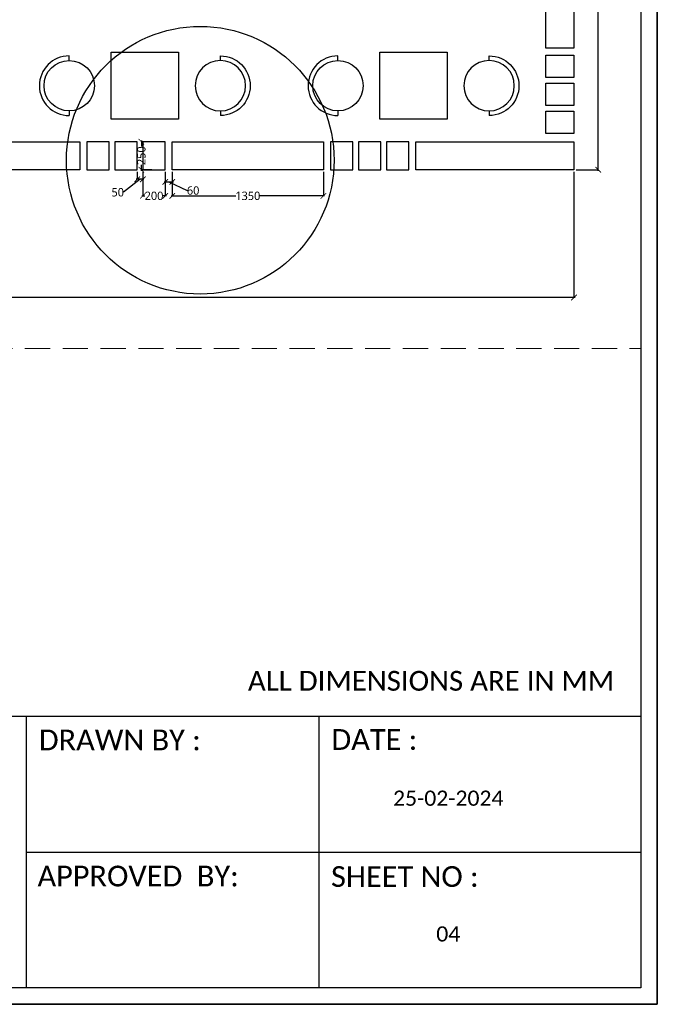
# Model space of a CAD drawing. Header units: millimetres. Extents: x 502444 to 745500, y -417645 to -375189.
# Tile 45 of 208: x 619848 to 625541, y -393956 to -385161. Entities that reach past the tile are written whole.
import ezdxf

# ---------------------------------------------------------------- set-up
doc = ezdxf.new("R2010")
doc.units = ezdxf.units.MM
doc.linetypes.add('DASHED', pattern=[0.75, 0.5, -0.25])
doc.layers.get('Defpoints').update_dxf_attribs({"color": 251})
for name, color, linetype, lineweight in [('0FM-WS-TEXT', 7, 'Continuous', 25), ('G-ANNO-DIMS', 111, 'Continuous', 9), ('Text', 7, 'Continuous', 25), ('Wall New', 1, 'Continuous', 50)]:
    doc.layers.add(name, color=color, linetype=linetype, lineweight=lineweight)
doc.layers.add('DIMENSIONS', color=7, linetype='Continuous', lineweight=25, true_color=0xcc0000)
doc.styles.add('ARIAL', font='arial.ttf')
doc.styles.add('RS75', font='@Malgun Gothic', dxfattribs={"height": 75})
doc.dimstyles.new('DIM', dxfattribs={"dimtxt": 100, "dimasz": 50, "dimexe": 0, "dimexo": 20, "dimgap": 0, "dimtad": 0, "dimdec": 0, "dimrnd": 5, "dimzin": 0, "dimdsep": 46, "dimtxsty": 'Standard', "dimblk": 'OBLIQUE', "dimcen": 0, "dimdle": 10, "dimadec": 4, "dimazin": 0, "dimtfac": 1, "dimtdec": 0, "dimtofl": 0, "dimtmove": 1, "dimatfit": 3, "dimfxl": 1, "dimtolj": 1, "dimtzin": 0, "dimarcsym": 0})

# ---------------------------------------------------------------- blocks, each defined once
blk = doc.blocks.new('HFHFHF')
at = {"layer": '0FM-WS-TEXT', "color": 252, "true_color": 0x939598}
for p, q in [((618930.6080923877, -145172.567106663), (618888.9080984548, -145172.6239940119)), ((619380.6080923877, -145172.567106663), (619422.3080923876, -145172.567106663))]:
    blk.add_line(p, q, dxfattribs=at)
blk.add_circle((619155.6080923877, -145172.567106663), 225, dxfattribs=at)
blk.add_arc((619155.6080923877, -145172.567106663), 266.7, 180.0122212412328, 0, dxfattribs=at)
blk = doc.blocks.new('sheet format horizontal')
at = {"layer": 'Text'}
for p, q in [((66762.25933642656, -4420.849678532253), (65217.44054091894, -4420.849678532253)), ((66438.1824184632, -4420.849678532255), (66438.18241846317, -4563.962514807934)), ((66592.53581663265, -4420.849678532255), (66592.53581663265, -4563.962514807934)), ((66438.18241846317, -4492.406096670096), (66762.25933642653, -4492.406096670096))]:
    blk.add_line(p, q, dxfattribs=at)
for points in [[(66770.90544657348, -4572.608624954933), (66770.90544657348, -3464.929904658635), (65208.79443077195, -3464.929904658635), (65208.79443077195, -4572.608624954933)], [(66770.90544657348, -4572.608624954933), (65208.79443077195, -4572.608624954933), (65208.79443077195, -3464.929904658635), (66770.90544657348, -3464.929904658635)], [(65217.44054091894, -3473.576014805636), (66762.2593364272, -3473.576014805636), (66762.2593364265, -4563.962514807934), (65217.44054091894, -4563.962514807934)]]:
    blk.add_lwpolyline(points, close=True, dxfattribs=at)
at = {"layer": 'Text', "char_height": 10.91035446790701, "width": 140.4132792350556, "attachment_point": 1, "style": 'ARIAL'}
for s, insert in [('\\pxqc;{\\fCalibri|b0|i0|c0|p34;DATE : }', (66551.55200761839, -4427.552841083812)), ('\\pxqc;{\\fCalibri|b0|i0|c0|p34;DRAWN BY : }', (66417.3887470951, -4427.779854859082)), ('\\pxql;{\\fCalibri|b0|i0|c0|p34;APPROVED  BY:}', (66444.2291206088, -4499.537482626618)), ('\\pxqc;{\\fCalibri|b0|i0|c0|p34;SHEET NO :}', (66567.644845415, -4499.79083975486))]:
    blk.add_mtext(s, dxfattribs=dict(at, insert=insert))
blk = doc.blocks.new('_ArchTick')
at = {"color": 0, "linetype": 'ByBlock', "const_width": 0.15}
blk.add_lwpolyline([(-0.5, -0.5), (0.5, 0.5)], dxfattribs=at)
blk = doc.blocks.new('*D77')
at = {"layer": 'Defpoints', "color": 0, "lineweight": 25, "ltscale": 250, "transparency": 16777216}
for p in [(611747.2433459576, -386501.1524356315, 1.00953911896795e-09), (624797.3360162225, -386501.1524356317, 1.00953911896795e-09), (624797.3360162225, -387643.1115270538)]:
    blk.add_point(p, dxfattribs=at)
at = {"layer": 'DIMENSIONS', "color": 0, "lineweight": -2, "ltscale": 250, "transparency": 16777216}
for p, q in [((611747.2433459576, -386521.1524356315), (611747.2433459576, -387643.1115270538)), ((624797.3360162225, -386521.1524356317), (624797.3360162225, -387643.1115270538)), ((611737.2433459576, -387643.1115270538), (617909.6492785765, -387643.1115270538)), ((624807.3360162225, -387643.1115270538), (618634.9300836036, -387643.1115270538))]:
    blk.add_line(p, q, dxfattribs=at)
at = {"layer": 'DIMENSIONS', "color": 0, "lineweight": -2, "ltscale": 250, "transparency": 16777216, "xscale": 50, "yscale": 50, "zscale": 50, "rotation": 180}
blk.add_blockref('_ArchTick', (611747.2433459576, -387643.1115270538), dxfattribs=at)
at = {"layer": 'DIMENSIONS', "color": 0, "lineweight": -2, "ltscale": 250, "transparency": 16777216, "xscale": 50, "yscale": 50, "zscale": 50}
blk.add_blockref('_ArchTick', (624797.3360162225, -387643.1115270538), dxfattribs=at)
at = {"layer": 'DIMENSIONS', "color": 0, "ltscale": 250, "transparency": 16777216, "insert": (618272.28968109, -387643.1115270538), "char_height": 75, "attachment_point": 5, "style": 'RS75'}
blk.add_mtext('\\A1;{\\H2.6667x;13050}', dxfattribs=at)
blk = doc.blocks.new('*D140')
at = {"layer": 'Defpoints', "color": 0, "lineweight": 25, "ltscale": 250, "transparency": 16777216}
for p in [(621209.7433459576, -386501.1524356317, 1.00953911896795e-09), (622559.7433459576, -386501.1524356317, 1.00953911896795e-09), (621209.7433459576, -386735.0794099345)]:
    blk.add_point(p, dxfattribs=at)
at = {"layer": 'DIMENSIONS', "color": 0, "lineweight": -2, "ltscale": 250, "transparency": 16777216}
for p, q in [((621209.7433459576, -386521.1524356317), (621209.7433459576, -386735.0794099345)), ((622559.7433459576, -386521.1524356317), (622559.7433459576, -386735.0794099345)), ((621199.7433459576, -386735.0794099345), (621777.4913079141, -386735.0794099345)), ((622569.7433459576, -386735.0794099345), (621991.995384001, -386735.0794099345))]:
    blk.add_line(p, q, dxfattribs=at)
at = {"layer": 'DIMENSIONS', "color": 0, "lineweight": -2, "ltscale": 250, "transparency": 16777216, "xscale": 50, "yscale": 50, "zscale": 50, "rotation": 180}
blk.add_blockref('_ArchTick', (621209.7433459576, -386735.0794099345), dxfattribs=at)
at = {"layer": 'DIMENSIONS', "color": 0, "lineweight": -2, "ltscale": 250, "transparency": 16777216, "xscale": 50, "yscale": 50, "zscale": 50}
blk.add_blockref('_ArchTick', (622559.7433459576, -386735.0794099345), dxfattribs=at)
at = {"layer": 'DIMENSIONS', "color": 0, "ltscale": 250, "transparency": 16777216, "insert": (621884.7433459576, -386735.0794099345), "char_height": 75, "attachment_point": 5, "style": 'RS75'}
blk.add_mtext('\\A1;1350', dxfattribs=at)
blk = doc.blocks.new('*D141')
at = {"layer": 'Defpoints', "color": 0, "lineweight": 25, "ltscale": 250, "transparency": 16777216}
for p in [(620947.2433459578, -386501.1524356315, 1.00953911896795e-09), (621147.2433459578, -386501.1524356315, 1.00953911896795e-09), (620947.2433459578, -386735.0794099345)]:
    blk.add_point(p, dxfattribs=at)
at = {"layer": 'DIMENSIONS', "color": 0, "lineweight": -2, "ltscale": 250, "transparency": 16777216}
for p, q in [((620947.2433459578, -386521.1524356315), (620947.2433459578, -386735.0794099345)), ((621147.2433459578, -386521.1524356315), (621147.2433459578, -386735.0794099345)), ((620937.2433459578, -386735.0794099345), (620966.1546910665, -386735.0794099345)), ((621157.2433459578, -386735.0794099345), (621128.3320008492, -386735.0794099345))]:
    blk.add_line(p, q, dxfattribs=at)
at = {"layer": 'DIMENSIONS', "color": 0, "lineweight": -2, "ltscale": 250, "transparency": 16777216, "xscale": 50, "yscale": 50, "zscale": 50, "rotation": 180}
blk.add_blockref('_ArchTick', (620947.2433459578, -386735.0794099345), dxfattribs=at)
at = {"layer": 'DIMENSIONS', "color": 0, "lineweight": -2, "ltscale": 250, "transparency": 16777216, "xscale": 50, "yscale": 50, "zscale": 50}
blk.add_blockref('_ArchTick', (621147.2433459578, -386735.0794099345), dxfattribs=at)
at = {"layer": 'DIMENSIONS', "color": 0, "ltscale": 250, "transparency": 16777216, "insert": (621047.2433459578, -386735.0794099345), "char_height": 75, "attachment_point": 5, "style": 'RS75'}
blk.add_mtext('\\A1;200', dxfattribs=at)
blk = doc.blocks.new('*D142')
at = {"layer": 'Defpoints', "color": 0, "lineweight": 25, "ltscale": 250, "transparency": 16777216}
for p in [(620897.2433459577, -386501.1524356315, 1.00953911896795e-09), (620947.2433459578, -386501.2149356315), (620897.2433459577, -386586.9217157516)]:
    blk.add_point(p, dxfattribs=at)
at = {"layer": 'DIMENSIONS', "color": 0, "lineweight": -2, "ltscale": 250, "transparency": 16777216}
for p, q in [((620922.2433459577, -386586.9217157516), (620774.3047741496, -386703.1666206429)), ((620957.2433459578, -386586.9217157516), (620887.2433459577, -386586.9217157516)), ((620897.2433459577, -386521.1524356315), (620897.2433459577, -386586.9217157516)), ((620947.2433459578, -386521.2149356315), (620947.2433459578, -386586.9217157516))]:
    blk.add_line(p, q, dxfattribs=at)
at = {"layer": 'DIMENSIONS', "color": 0, "lineweight": -2, "ltscale": 250, "transparency": 16777216, "xscale": 50, "yscale": 50, "zscale": 50, "rotation": 180}
blk.add_blockref('_ArchTick', (620897.2433459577, -386586.9217157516), dxfattribs=at)
at = {"layer": 'DIMENSIONS', "color": 0, "lineweight": -2, "ltscale": 250, "transparency": 16777216, "xscale": 50, "yscale": 50, "zscale": 50}
blk.add_blockref('_ArchTick', (620947.2433459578, -386586.9217157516), dxfattribs=at)
at = {"layer": 'DIMENSIONS', "color": 0, "ltscale": 250, "transparency": 16777216, "insert": (620723.2517850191, -386703.1666206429), "char_height": 75, "attachment_point": 5, "style": 'RS75'}
blk.add_mtext('\\A1;50', dxfattribs=at)
blk = doc.blocks.new('*D143')
at = {"layer": 'Defpoints', "color": 0, "lineweight": 25, "ltscale": 250, "transparency": 16777216}
for p in [(621000.1330044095, -386251.1524356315, 1.00953911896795e-09), (620934.0700414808, -386501.1524356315), (621047.2433459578, -386501.1524356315, 1.00953911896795e-09)]:
    blk.add_point(p, dxfattribs=at)
at = {"layer": 'DIMENSIONS', "color": 0, "lineweight": -2, "ltscale": 250, "transparency": 16777216}
for p, q in [((620934.0700414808, -386241.1524356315), (620934.0700414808, -386295.0637807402)), ((620980.1330044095, -386251.1524356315), (620934.0700414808, -386251.1524356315)), ((620934.0700414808, -386511.1524356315), (620934.0700414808, -386457.2410905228)), ((621027.2433459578, -386501.1524356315), (620934.0700414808, -386501.1524356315))]:
    blk.add_line(p, q, dxfattribs=at)
at = {"layer": 'DIMENSIONS', "color": 0, "lineweight": -2, "ltscale": 250, "transparency": 16777216, "xscale": 50, "yscale": 50, "zscale": 50}
for p, rotation in [((620934.0700414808, -386251.1524356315), 90), ((620934.0700414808, -386501.1524356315), 270)]:
    blk.add_blockref('_ArchTick', p, dxfattribs=dict(at, rotation=rotation))
at = {"layer": 'DIMENSIONS', "color": 0, "ltscale": 250, "transparency": 16777216, "insert": (620934.0700414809, -386376.1524356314), "char_height": 75, "attachment_point": 5, "rotation": 90, "style": 'RS75'}
blk.add_mtext('\\A1;250', dxfattribs=at)
blk = doc.blocks.new('*D144')
at = {"layer": 'Defpoints', "color": 0, "lineweight": 25, "ltscale": 250, "transparency": 16777216}
for p in [(621147.2433459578, -386501.1524356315), (621209.7433459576, -386501.1524356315), (621209.7433459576, -386610.1153962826)]:
    blk.add_point(p, dxfattribs=at)
at = {"layer": 'DIMENSIONS', "color": 0, "lineweight": -2, "ltscale": 250, "transparency": 16777216}
for p, q in [((621147.2433459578, -386521.1524356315), (621147.2433459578, -386610.1153962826)), ((621209.7433459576, -386521.1524356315), (621209.7433459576, -386610.1153962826)), ((621137.2433459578, -386610.1153962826), (621219.7433459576, -386610.1153962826)), ((621178.4933459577, -386610.1153962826), (621344.1482017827, -386687.6119995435))]:
    blk.add_line(p, q, dxfattribs=at)
at = {"layer": 'DIMENSIONS', "color": 0, "lineweight": -2, "ltscale": 250, "transparency": 16777216, "xscale": 50, "yscale": 50, "zscale": 50, "rotation": 180}
blk.add_blockref('_ArchTick', (621147.2433459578, -386610.1153962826), dxfattribs=at)
at = {"layer": 'DIMENSIONS', "color": 0, "lineweight": -2, "ltscale": 250, "transparency": 16777216, "xscale": 50, "yscale": 50, "zscale": 50}
blk.add_blockref('_ArchTick', (621209.7433459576, -386610.1153962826), dxfattribs=at)
at = {"layer": 'DIMENSIONS', "color": 0, "ltscale": 250, "transparency": 16777216, "insert": (621396.5004436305, -386687.6119995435), "char_height": 75, "attachment_point": 5, "style": 'RS75'}
blk.add_mtext('\\A1;60', dxfattribs=at)
blk = doc.blocks.new('*D219')
at = {"layer": 'Defpoints', "color": 0, "lineweight": 25, "ltscale": 250, "transparency": 16777216}
for p in [(624797.3624628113, -381000.8869776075, 1.00953911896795e-09), (624797.3360162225, -386501.1524356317, 1.00953911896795e-09), (625014.1504527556, -386501.1524356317)]:
    blk.add_point(p, dxfattribs=at)
at = {"layer": 'DIMENSIONS', "color": 0, "lineweight": -2, "ltscale": 250, "transparency": 16777216}
for p, q in [((624817.3624628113, -381000.8869776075), (625014.1504527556, -381000.8869776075)), ((625014.1504527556, -380990.8869776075), (625014.1504527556, -383461.6139151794)), ((625014.1504527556, -386511.1524356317), (625014.1504527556, -384040.4254980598)), ((624817.3360162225, -386501.1524356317), (625014.1504527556, -386501.1524356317))]:
    blk.add_line(p, q, dxfattribs=at)
at = {"layer": 'DIMENSIONS', "color": 0, "lineweight": -2, "ltscale": 250, "transparency": 16777216, "xscale": 50, "yscale": 50, "zscale": 50}
for p, rotation in [((625014.1504527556, -381000.8869776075), 90), ((625014.1504527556, -386501.1524356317), 270)]:
    blk.add_blockref('_ArchTick', p, dxfattribs=dict(at, rotation=rotation))
at = {"layer": 'DIMENSIONS', "color": 0, "ltscale": 250, "transparency": 16777216, "insert": (625014.1504527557, -383751.0197066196), "char_height": 75, "attachment_point": 5, "rotation": 90, "style": 'RS75'}
blk.add_mtext('\\A1;{\\H2.6667x;5500}', dxfattribs=at)

msp = doc.modelspace()

# ---------------------------------------------------------------- linework, layer by layer
at = {"layer": '0FM-WS-TEXT', "lineweight": 30, "elevation": 1.00953911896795e-09}
for points in [[(624547.3360162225, -385415.3869776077), (624547.3360162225, -384065.3869776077), (624797.3624628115, -384065.3869776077), (624797.3624628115, -385415.3869776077)], [(624797.3624628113, -385477.8869776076), (624797.3624628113, -385677.8869776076), (624547.3360162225, -385677.8869776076), (624547.3360162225, -385477.8869776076)], [(624797.3624628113, -385727.8869776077), (624797.3624628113, -385927.8869776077), (624547.3360162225, -385927.8869776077), (624547.3360162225, -385727.8869776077)], [(624797.3624628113, -385977.8869776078), (624797.3624628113, -386177.8869776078), (624547.3360162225, -386177.8869776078), (624547.3360162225, -385977.8869776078)], [(619034.7433459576, -386251.1524356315), (620384.7433459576, -386251.1524356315), (620384.7433459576, -386501.1524356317), (619034.7433459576, -386501.1524356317)], [(620447.2433459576, -386501.1524356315), (620647.2433459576, -386501.1524356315), (620647.2433459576, -386251.1524356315), (620447.2433459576, -386251.1524356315)], [(620697.2433459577, -386501.1524356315), (620897.2433459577, -386501.1524356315), (620897.2433459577, -386251.1524356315), (620697.2433459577, -386251.1524356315)], [(620947.2433459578, -386501.1524356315), (621147.2433459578, -386501.1524356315), (621147.2433459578, -386251.1524356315), (620947.2433459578, -386251.1524356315)], [(621209.7433459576, -386251.1524356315), (622559.7433459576, -386251.1524356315), (622559.7433459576, -386501.1524356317), (621209.7433459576, -386501.1524356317)], [(622622.2433459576, -386501.1524356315), (622822.2433459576, -386501.1524356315), (622822.2433459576, -386251.1524356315), (622622.2433459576, -386251.1524356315)], [(622872.2433459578, -386501.1524356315), (623072.2433459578, -386501.1524356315), (623072.2433459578, -386251.1524356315), (622872.2433459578, -386251.1524356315)], [(623122.2433459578, -386501.1524356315), (623322.2433459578, -386501.1524356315), (623322.2433459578, -386251.1524356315), (623122.2433459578, -386251.1524356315)], [(623384.7433459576, -386251.1524356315), (624797.3360162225, -386251.1524356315), (624797.3360162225, -386501.1524356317), (623384.7433459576, -386501.1524356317)]]:
    msp.add_lwpolyline(points, close=True, dxfattribs=at)
at = {"layer": '0FM-WS-TEXT', "color": 251, "true_color": 0x636466, "elevation": 1.00953911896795e-09}
for points in [[(621264.7033721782, -385451.1524356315), (621264.7033721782, -386051.1524356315), (620664.7033721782, -386051.1524356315), (620664.7033721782, -385451.1524356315)], [(623664.7033721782, -385451.1524356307), (623664.7033721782, -386051.1524356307), (623064.7033721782, -386051.1524356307), (623064.7033721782, -385451.1524356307)]]:
    msp.add_lwpolyline(points, close=True, dxfattribs=at)
at = {"layer": '0FM-WS-TEXT', "color": 1}
msp.add_circle((621460.4688948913, -386416.7313197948), 1194.99647414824, dxfattribs=at)
at = {"layer": 'G-ANNO-DIMS', "linetype": 'DASHED', "ltscale": 450}
msp.add_line((599307.179906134, -388098.1524356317, 1.00953911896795e-09), (625394.9982340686, -388098.1524356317, 1.00953911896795e-09), dxfattribs=at)

# ---------------------------------------------------------------- block references
at = {"layer": '0FM-WS-TEXT', "rotation": 270}
msp.add_blockref('HFHFHF', (765462.270478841, 233404.4556567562, 1.00953911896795e-09), dxfattribs=at)
at = {"layer": '0FM-WS-TEXT', "color": 253, "true_color": 0xb5af97, "xscale": -1, "rotation": 90}
msp.add_blockref('HFHFHF', (476467.1362655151, 233404.4556567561, 1.00953911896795e-09), dxfattribs=at)
at = {"layer": '0FM-WS-TEXT', "color": 251, "true_color": 0x636466, "rotation": 270}
msp.add_blockref('HFHFHF', (767862.270478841, 233404.455656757, 1.00953911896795e-09), dxfattribs=at)
at = {"layer": '0FM-WS-TEXT', "color": 251, "true_color": 0x636466, "xscale": -1, "rotation": 90}
msp.add_blockref('HFHFHF', (478867.1362655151, 233404.4556567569, 1.00953911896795e-09), dxfattribs=at)
at = {"layer": 'Wall New', "color": 5, "true_color": 0x0000ff, "xscale": 16.94267598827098, "yscale": 16.94267598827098, "zscale": 16.94267598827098}
msp.add_blockref('sheet format horizontal', (-505736.3299479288, -316483.4921565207, 2803.511267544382), dxfattribs=at)

# ---------------------------------------------------------------- texts
at = {"layer": 'Text', "attachment_point": 1, "style": 'ARIAL'}
for s, insert, char_height, width in [('\\pxqc;{\\fCalibri|b0|i0|c0|p34;ALL DIMENSIONS ARE IN MM}', (620966.1768061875, -390977.9138016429, 2803.511267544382), 176.6896421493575, 5109.252913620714), ('\\pxqc;{\\fCalibri|b0|i0|c0|p34;25-02-2024}', (622485.1886681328, -392046.9152281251, 2803.511267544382), 135.5414079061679, 2378.976694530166), ('\\pxqc;{\\fCalibri|b0|i0|c0|p34;04}', (622485.1886681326, -393259.2724355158, 2803.511267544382), 135.5414079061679, 2378.976694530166)]:
    msp.add_mtext(s, dxfattribs=dict(at, insert=insert, char_height=char_height, width=width))

# ---------------------------------------------------------------- dimensions: what is measured, and where the dimension line sits
at = {"layer": 'DIMENSIONS', "color": 252, "ltscale": 250, "true_color": 0x939598}
dim = msp.add_linear_dim(base=(625014.1504527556, -386501.1524356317), p1=(624797.3624628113, -381000.8869776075, 1.00953911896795e-09), p2=(624797.3360162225, -386501.1524356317, 1.00953911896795e-09), angle=90, text='{\\H2.6667x;<>}', dimstyle='DIM', override={"dimtxt": 60, "dimtxsty": 'RS75', "dimblk1": 'ArchTick', "dimblk2": 'ArchTick', "dimsah": 1}, dxfattribs=at)
dim.commit()
dim.dimension.update_dxf_attribs({"geometry": '*D219', "text_midpoint": (625014.1504527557, -383751.0197066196)})
dim = msp.add_linear_dim(base=(620934.0700414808, -386501.1524356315), p1=(621000.1330044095, -386251.1524356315, 1.00953911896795e-09), p2=(621047.2433459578, -386501.1524356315, 1.00953911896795e-09), angle=90, dimstyle='DIM', override={"dimtxt": 60, "dimtxsty": 'RS75', "dimblk1": 'ArchTick', "dimblk2": 'ArchTick', "dimsah": 1}, dxfattribs=at)
dim.commit()
dim.dimension.update_dxf_attribs({"geometry": '*D143', "text_midpoint": (620934.0700414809, -386376.1524356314)})
dim = msp.add_aligned_dim(p1=(611747.2433459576, -386501.1524356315, 1.00953911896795e-09), p2=(624797.3360162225, -386501.1524356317, 1.00953911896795e-09), distance=-1141.9590914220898, text='{\\H2.6667x;<>}', dimstyle='DIM', override={"dimtxt": 60, "dimtxsty": 'RS75', "dimblk1": 'ArchTick', "dimblk2": 'ArchTick', "dimsah": 1}, dxfattribs=at)
dim.commit()
dim.dimension.update_dxf_attribs({"geometry": '*D77', "text_midpoint": (618272.28968109, -387643.1115270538)})
for base, p1, p2, picture, middle in [((620897.2433459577, -386586.9217157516), (620947.2433459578, -386501.2149356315), (620897.2433459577, -386501.1524356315, 1.00953911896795e-09), '*D142', (620774.3047741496, -386703.1666206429)), ((621209.7433459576, -386610.1153962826), (621147.2433459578, -386501.1524356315), (621209.7433459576, -386501.1524356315), '*D144', (621344.1482017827, -386687.6119995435))]:
    dim = msp.add_linear_dim(base=base, p1=p1, p2=p2, dimstyle='DIM', override={"dimtxt": 60, "dimtxsty": 'RS75', "dimblk1": 'ArchTick', "dimblk2": 'ArchTick', "dimsah": 1}, dxfattribs=at)
    dim.commit()
    dim.dimension.update_dxf_attribs({"geometry": picture, "text_midpoint": middle, "dimtype": 160})
for base, p1, p2, picture, middle in [((620947.2433459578, -386735.0794099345), (621147.2433459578, -386501.1524356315, 1.00953911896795e-09), (620947.2433459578, -386501.1524356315, 1.00953911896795e-09), '*D141', (621047.2433459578, -386735.0794099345)), ((621209.7433459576, -386735.0794099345), (622559.7433459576, -386501.1524356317, 1.00953911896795e-09), (621209.7433459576, -386501.1524356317, 1.00953911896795e-09), '*D140', (621884.7433459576, -386735.0794099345))]:
    dim = msp.add_linear_dim(base=base, p1=p1, p2=p2, dimstyle='DIM', override={"dimtxt": 60, "dimtxsty": 'RS75', "dimblk1": 'ArchTick', "dimblk2": 'ArchTick', "dimsah": 1}, dxfattribs=at)
    dim.commit()
    dim.dimension.update_dxf_attribs({"geometry": picture, "text_midpoint": middle})

doc.saveas('drawing.dxf')
